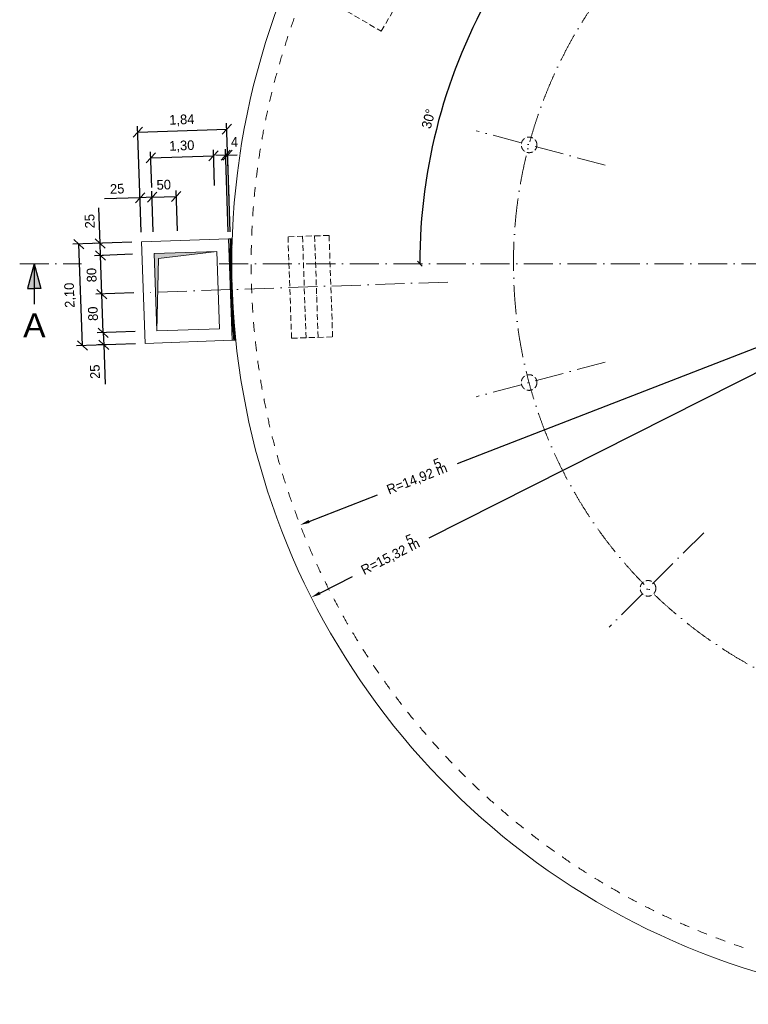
# Model space of a CAD drawing. Header units: millimetres. Extents: x -3395 to 5934498, y -177084 to 63013.
# Tile 29 of 121: x 170426 to 185495, y -99176 to -78802. Entities that reach past the tile are written whole.
import ezdxf

# ---------------------------------------------------------------- set-up
doc = ezdxf.new("R2010")
doc.units = ezdxf.units.MM
doc.linetypes.add('ACAD_ISO10W100', pattern=[18, 12, -3, 0, -3])
doc.linetypes.add('JIS_02_1.0', pattern=[2, 1, -1])
doc.layers.add('Bemaßung', color=7, linetype='Continuous', lineweight=9)
doc.layers.add('Beschriftung', color=7, linetype='Continuous', lineweight=9)
doc.styles.add('LBB3.5M1000', font='isocp.shx', dxfattribs={"height": 3.5})
doc.dimstyles.new('DIN', dxfattribs={"dimtxt": 2.5, "dimasz": 2.5, "dimexe": 1.25, "dimexo": 0.625, "dimtad": 1, "dimtih": 1, "dimdec": 4, "dimdsep": 46, "dimlunit": 6, "dimtxsty": 'Standard', "dimcen": 2.5, "dimadec": 0, "dimazin": 0, "dimtfac": 1, "dimtdec": 4, "dimtmove": 0, "dimatfit": 3, "dimfxl": 0, "dimtvp": 1, "dimtolj": 1, "dimtzin": 0, "dimarcsym": 0})

# ---------------------------------------------------------------- blocks, each defined once
blk = doc.blocks.new('_Oblique')
at = {"color": 0, "linetype": 'ByBlock', "lineweight": -2}
blk.add_line((-0.5, -0.5), (0.5, 0.5), dxfattribs=at)
blk = doc.blocks.new('*D194')
at = {"layer": 'Bemaßung', "color": 0, "lineweight": -2, "transparency": 16777216}
for p, q in [((172212, -85277), (172031, -85284)), ((172155, -85279), (172164, -85529)), ((172221, -85527), (172039, -85533)), ((172164, -85529), (172193, -86345))]:
    blk.add_line(p, q, dxfattribs=at)
at = {"layer": 'DEFPOINTS', "color": 0, "transparency": 16777216}
for p in [(172155, -85279), (173012, -85249), (173021, -85499)]:
    blk.add_point(p, dxfattribs=at)
at = {"layer": 'Bemaßung', "color": 0, "lineweight": -2, "transparency": 16777216, "xscale": 200, "yscale": 200, "zscale": 200}
for p, rotation in [((172155, -85279), 91.99999999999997), ((172164, -85529), 272)]:
    blk.add_blockref('_Oblique', p, dxfattribs=dict(at, rotation=rotation))
at = {"layer": 'Bemaßung', "color": 0, "transparency": 16777216, "insert": (171983, -86086), "char_height": 200, "attachment_point": 5, "rotation": 92}
blk.add_mtext('\\A1;25', dxfattribs=at)
blk = doc.blocks.new('*D195')
at = {"layer": 'Bemaßung', "color": 0, "lineweight": -2, "transparency": 16777216}
for p, q in [((172784, -84457), (172003, -84484)), ((172155, -85279), (172128, -84480)), ((172812, -85256), (172031, -85284))]:
    blk.add_line(p, q, dxfattribs=at)
at = {"layer": 'DEFPOINTS', "color": 0, "transparency": 16777216}
for p in [(172128, -84480), (172984, -84450), (173012, -85249)]:
    blk.add_point(p, dxfattribs=at)
at = {"layer": 'Bemaßung', "color": 0, "lineweight": -2, "transparency": 16777216, "xscale": 200, "yscale": 200, "zscale": 200}
for p, rotation in [((172128, -84480), 91.99999999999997), ((172155, -85279), 272)]:
    blk.add_blockref('_Oblique', p, dxfattribs=dict(at, rotation=rotation))
at = {"layer": 'Bemaßung', "color": 0, "transparency": 16777216, "insert": (171942, -84886), "char_height": 200, "attachment_point": 5, "rotation": 92}
blk.add_mtext('\\A1;80', dxfattribs=at)
blk = doc.blocks.new('*D196')
at = {"layer": 'Bemaßung', "color": 0, "lineweight": -2, "transparency": 16777216}
for p, q in [((172091, -83430), (172065, -82697)), ((172148, -83428), (171966, -83435)), ((172100, -83680), (172091, -83430)), ((172156, -83678), (171975, -83685))]:
    blk.add_line(p, q, dxfattribs=at)
at = {"layer": 'DEFPOINTS', "color": 0, "transparency": 16777216}
for p in [(172091, -83430), (172947, -83400), (172956, -83650)]:
    blk.add_point(p, dxfattribs=at)
at = {"layer": 'Bemaßung', "color": 0, "lineweight": -2, "transparency": 16777216, "xscale": 200, "yscale": 200, "zscale": 200}
for p, rotation in [((172091, -83430), 91.99999999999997), ((172100, -83680), 272)]:
    blk.add_blockref('_Oblique', p, dxfattribs=dict(at, rotation=rotation))
at = {"layer": 'Bemaßung', "color": 0, "transparency": 16777216, "insert": (171875, -82971), "char_height": 200, "attachment_point": 5, "rotation": 92}
blk.add_mtext('\\A1;25', dxfattribs=at)
blk = doc.blocks.new('*D200')
at = {"layer": 'Bemaßung', "color": 0, "lineweight": -2, "transparency": 16777216}
for p, q in [((172747, -83407), (171527, -83450)), ((171725, -85544), (171651, -83446)), ((172821, -85506), (171600, -85549))]:
    blk.add_line(p, q, dxfattribs=at)
at = {"layer": 'DEFPOINTS', "color": 0, "transparency": 16777216}
for p in [(171651, -83446), (172947, -83400), (173021, -85499)]:
    blk.add_point(p, dxfattribs=at)
at = {"layer": 'Bemaßung', "color": 0, "lineweight": -2, "transparency": 16777216, "xscale": 200, "yscale": 200, "zscale": 200}
for p, rotation in [((171651, -83446), 91.99999999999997), ((171725, -85544), 272)]:
    blk.add_blockref('_Oblique', p, dxfattribs=dict(at, rotation=rotation))
at = {"layer": 'Bemaßung', "color": 0, "transparency": 16777216, "insert": (171472, -84503), "char_height": 200, "attachment_point": 5, "rotation": 92}
blk.add_mtext('\\A1;2,10', dxfattribs=at)
blk = doc.blocks.new('*D197')
at = {"layer": 'Bemaßung', "color": 0, "lineweight": -2, "transparency": 16777216}
for p, q in [((172756, -83657), (171975, -83685)), ((172128, -84480), (172100, -83680)), ((172784, -84457), (172003, -84484))]:
    blk.add_line(p, q, dxfattribs=at)
at = {"layer": 'DEFPOINTS', "color": 0, "transparency": 16777216}
for p in [(172100, -83680), (172956, -83650), (172984, -84450)]:
    blk.add_point(p, dxfattribs=at)
at = {"layer": 'Bemaßung', "color": 0, "lineweight": -2, "transparency": 16777216, "xscale": 200, "yscale": 200, "zscale": 200}
for p, rotation in [((172100, -83680), 91.99999999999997), ((172128, -84480), 272)]:
    blk.add_blockref('_Oblique', p, dxfattribs=dict(at, rotation=rotation))
at = {"layer": 'Bemaßung', "color": 0, "transparency": 16777216, "insert": (171914, -84087), "char_height": 200, "attachment_point": 5, "rotation": 92}
blk.add_mtext('\\A1;80', dxfattribs=at)
blk = doc.blocks.new('*D203')
at = {"layer": 'Bemaßung', "color": 0, "lineweight": -2, "transparency": 16777216}
for p, q in [((190138, -83851), (179472, -87995)), ((176413, -89184), (177825, -88635))]:
    blk.add_line(p, q, dxfattribs=at)
at = {"layer": 'Bemaßung', "color": 0, "transparency": 16777216}
blk.add_solid([(176401, -89152), (176425, -89215), (176227, -89256)], dxfattribs=at)
at = {"layer": 'DEFPOINTS', "color": 0, "transparency": 16777216}
for p in [(190138, -83851), (176227, -89256)]:
    blk.add_point(p, dxfattribs=at)
at = {"layer": 'Bemaßung', "color": 0, "transparency": 16777216, "insert": (178648, -88315), "char_height": 200, "attachment_point": 5, "rotation": 21.2327}
blk.add_mtext('\\A1;R=14,92 m', dxfattribs=at)
blk = doc.blocks.new('*D204')
at = {"layer": 'Bemaßung', "color": 0, "lineweight": -2, "transparency": 16777216}
for p, q in [((190138, -83851), (178888, -89528)), ((176635, -90665), (177310, -90324))]:
    blk.add_line(p, q, dxfattribs=at)
at = {"layer": 'Bemaßung', "color": 0, "transparency": 16777216}
blk.add_solid([(176620, -90635), (176650, -90695), (176457, -90755)], dxfattribs=at)
at = {"layer": 'DEFPOINTS', "color": 0, "transparency": 16777216}
for p in [(190138, -83851), (176457, -90755)]:
    blk.add_point(p, dxfattribs=at)
at = {"layer": 'Bemaßung', "color": 0, "transparency": 16777216, "insert": (178099, -89926), "char_height": 200, "attachment_point": 5, "rotation": 26.7771}
blk.add_mtext('\\A1;R=15,32 m', dxfattribs=at)
blk = doc.blocks.new('*D243')
at = {"layer": 'Bemaßung', "color": 0, "lineweight": -2, "transparency": 16777216}
blk.add_arc((190138, -83851), 11437, 150, 180, dxfattribs=at)
at = {"layer": 'DEFPOINTS', "color": 0, "transparency": 16777216}
for p in [(176780, -76138), (180875, -78503), (179391, -79939), (172257, -83851), (204110, -83851)]:
    blk.add_point(p, dxfattribs=at)
at = {"layer": 'Bemaßung', "color": 0, "lineweight": -2, "transparency": 16777216, "xscale": 100, "yscale": 100, "zscale": 100}
for p, rotation in [((180234, -78132), 60.00000000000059), ((178702, -83851), 270)]:
    blk.add_blockref('_Oblique', p, dxfattribs=dict(at, rotation=rotation))
at = {"layer": 'Bemaßung', "color": 0, "transparency": 16777216, "insert": (178881, -80852), "char_height": 200, "attachment_point": 5, "rotation": 75.0835}
blk.add_mtext('\\A1;30°', dxfattribs=at)
blk = doc.blocks.new('*D290')
at = {"layer": 'Bemaßung', "color": 0, "lineweight": -2, "transparency": 16777216}
blk.add_arc((189849, -83861), 11437, 360, 30, dxfattribs=at)
at = {"layer": 'DEFPOINTS', "color": 0, "transparency": 16777216}
for p in [(203207, -76148), (199112, -78513), (200596, -79949), (175877, -83861), (207730, -83861)]:
    blk.add_point(p, dxfattribs=at)
at = {"layer": 'Bemaßung', "color": 0, "lineweight": -2, "transparency": 16777216, "xscale": 100, "yscale": 100, "zscale": 100}
for p, rotation in [((199753, -78143), 119.9999999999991), ((201285, -83861), 269.9999999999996)]:
    blk.add_blockref('_Oblique', p, dxfattribs=dict(at, rotation=rotation))
at = {"layer": 'Bemaßung', "color": 0, "transparency": 16777216, "insert": (201146, -80862), "char_height": 200, "attachment_point": 5, "rotation": 284.8665}
blk.add_mtext('\\A1;30°', dxfattribs=at)
blk = doc.blocks.new('*D731')
at = {"layer": 'Bemaßung', "color": 0, "lineweight": -2, "transparency": 16777216}
for p, q in [((172915, -82485), (172182, -82511)), ((172940, -83201), (172911, -82360)), ((173165, -82477), (172915, -82485)), ((173190, -83192), (173161, -82352))]:
    blk.add_line(p, q, dxfattribs=at)
at = {"layer": 'DEFPOINTS', "color": 0, "transparency": 16777216}
for p in [(173165, -82477), (172947, -83400), (173197, -83392)]:
    blk.add_point(p, dxfattribs=at)
at = {"layer": 'Bemaßung', "color": 0, "lineweight": -2, "transparency": 16777216, "xscale": 200, "yscale": 200, "zscale": 200}
for p, rotation in [((172915, -82485), 182), ((173165, -82477), 1.999999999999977)]:
    blk.add_blockref('_Oblique', p, dxfattribs=dict(at, rotation=rotation))
at = {"layer": 'Bemaßung', "color": 0, "transparency": 16777216, "insert": (172442, -82302), "char_height": 200, "attachment_point": 5, "rotation": 2}
blk.add_mtext('\\A1;25', dxfattribs=at)
blk = doc.blocks.new('*D732')
at = {"layer": 'Bemaßung', "color": 0, "lineweight": -2, "transparency": 16777216}
for p, q in [((173190, -83192), (173161, -82352)), ((173165, -82477), (173665, -82459)), ((173690, -83174), (173660, -82334))]:
    blk.add_line(p, q, dxfattribs=at)
at = {"layer": 'DEFPOINTS', "color": 0, "transparency": 16777216}
for p in [(173665, -82459), (173197, -83392), (173697, -83374)]:
    blk.add_point(p, dxfattribs=at)
at = {"layer": 'Bemaßung', "color": 0, "lineweight": -2, "transparency": 16777216, "xscale": 200, "yscale": 200, "zscale": 200}
for p, rotation in [((173165, -82477), 182), ((173665, -82459), 1.999999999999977)]:
    blk.add_blockref('_Oblique', p, dxfattribs=dict(at, rotation=rotation))
at = {"layer": 'Bemaßung', "color": 0, "transparency": 16777216, "insert": (173406, -82218), "char_height": 200, "attachment_point": 5, "rotation": 2}
blk.add_mtext('\\A1;50', dxfattribs=at)
blk = doc.blocks.new('*D733')
at = {"layer": 'Bemaßung', "color": 0, "lineweight": -2, "transparency": 16777216}
for p, q in [((174457, -82231), (174432, -81492)), ((173158, -82277), (173132, -81537)), ((173137, -81662), (174436, -81617))]:
    blk.add_line(p, q, dxfattribs=at)
at = {"layer": 'DEFPOINTS', "color": 0, "transparency": 16777216}
for p in [(174436, -81617), (173165, -82477), (174464, -82431)]:
    blk.add_point(p, dxfattribs=at)
at = {"layer": 'Bemaßung', "color": 0, "lineweight": -2, "transparency": 16777216, "xscale": 200, "yscale": 200, "zscale": 200}
for p, rotation in [((173137, -81662), 182), ((174436, -81617), 1.999999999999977)]:
    blk.add_blockref('_Oblique', p, dxfattribs=dict(at, rotation=rotation))
at = {"layer": 'Bemaßung', "color": 0, "transparency": 16777216, "insert": (173779, -81423), "char_height": 200, "attachment_point": 5, "rotation": 2}
blk.add_mtext('\\A1;1,30', dxfattribs=at)
blk = doc.blocks.new('*D734')
at = {"layer": 'Bemaßung', "color": 0, "lineweight": -2, "transparency": 16777216}
for p, q in [((172919, -82581), (172864, -81007)), ((172868, -81132), (174707, -81068)), ((174757, -82516), (174703, -80943))]:
    blk.add_line(p, q, dxfattribs=at)
at = {"layer": 'DEFPOINTS', "color": 0, "transparency": 16777216}
for p in [(174707, -81068), (174764, -82716), (172926, -82780)]:
    blk.add_point(p, dxfattribs=at)
at = {"layer": 'Bemaßung', "color": 0, "lineweight": -2, "transparency": 16777216, "xscale": 200, "yscale": 200, "zscale": 200}
for p, rotation in [((172868, -81132), 182), ((174707, -81068), 1.999999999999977)]:
    blk.add_blockref('_Oblique', p, dxfattribs=dict(at, rotation=rotation))
at = {"layer": 'Bemaßung', "color": 0, "transparency": 16777216, "insert": (173780, -80884), "char_height": 200, "attachment_point": 5, "rotation": 2}
blk.add_mtext('\\A1;1,84', dxfattribs=at)
blk = doc.blocks.new('*D735')
at = {"layer": 'Bemaßung', "color": 0, "lineweight": -2, "transparency": 16777216}
for p, q in [((174741, -83190), (174681, -81483)), ((174781, -83188), (174721, -81481)), ((174686, -81608), (174486, -81615)), ((174726, -81606), (174686, -81608)), ((174726, -81606), (174926, -81599))]:
    blk.add_line(p, q, dxfattribs=at)
at = {"layer": 'DEFPOINTS', "color": 0, "transparency": 16777216}
for p in [(174686, -81608), (174783, -84389), (174823, -84387)]:
    blk.add_point(p, dxfattribs=at)
at = {"layer": 'Bemaßung', "color": 0, "lineweight": -2, "transparency": 16777216, "xscale": 200, "yscale": 200, "zscale": 200}
for p, rotation in [((174686, -81608), 1.999999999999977), ((174726, -81606), 182)]:
    blk.add_blockref('_Oblique', p, dxfattribs=dict(at, rotation=rotation))
at = {"layer": 'Bemaßung', "color": 0, "transparency": 16777216, "insert": (174867, -81333), "char_height": 200, "attachment_point": 5, "rotation": 2}
blk.add_mtext('\\A1;4', dxfattribs=at)

msp = doc.modelspace()

# ---------------------------------------------------------------- hatches: boundary and pattern name
at = {"lineweight": 5}
h = msp.add_hatch(dxfattribs=at)
h.set_pattern_fill('NET3', color=0, scale=10)
h.set_pattern_definition([(2, (173023.86, -84448.445), (-1.10806, 31.73066), []), (62, (173023.86, -84448.445), (-28.0336, 14.9057), []), (122, (173023.86, -84448.445), (-26.92553, -16.82494), [])])
h.paths.add_polyline_path([(174822.12245, -83334.63546), (174782.05283, -83336.03472, 0.0083772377), (174773.42775, -83850.79137), (174813.42775, -83850.79137, -0.0084219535)])
h.paths.add_polyline_path([(174813.42775, -83850.79137), (174773.42775, -83850.79137, 0.0087268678), (174782.78769, -84387.02213), (174822.76333, -84385.62615, -0.0087268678)])
h.paths.add_polyline_path([(174822.76333, -84385.62615), (174782.78769, -84387.02213, 0.0170992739), (174855.32926, -85435.12895), (174895.39881, -85433.72969, -0.0171439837)])
h = msp.add_hatch(color=0)
h.dxf.hatch_style = 1
h.paths.add_polyline_path([(174505.02039, -83596.23434), (173205.81231, -83641.60369), (173233.73191, -84441.11635), (173279.90871, -84439.50382), (173295.74257, -83744.71499)])
h.paths.add_polyline_path([(173279.90871, -84439.50382), (173233.73191, -84441.11635), (173261.65151, -85240.62901)])
for points in [[(170726.17724, -83850.79137), (170588.93568, -84362.98385), (170726.17724, -84362.98385)], [(170726.17724, -83850.79137), (170726.17724, -84362.98385), (170863.41881, -84362.98385)]]:
    msp.add_hatch(color=256).paths.add_polyline_path(points)

# ---------------------------------------------------------------- linework, layer by layer
at = {"linetype": 'ACAD_ISO10W100', "lineweight": 18, "ltscale": 50}
for p, q in [((182534.94602, -81813.44458), (179865.73125, -81098.23063)), ((170426.17724, -83850.79137), (171702.74187, -83850.79137)), ((174554.08648, -83850.79137), (186006.29953, -83850.79137)), ((179281.73904, -84229.91529), (173023.85984, -84448.44525)), ((182534.94602, -85888.13815), (179865.73125, -86603.3521)), ((184572.29281, -89416.9263), (182618.29198, -91370.92714))]:
    msp.add_line(p, q, dxfattribs=at)
at = {"linetype": 'ACAD_ISO10W100', "lineweight": 5, "ltscale": 10}
for p, q in [((176275.21119, -83284.26553), (176348.50013, -85382.98627)), ((176525.05889, -83275.54066), (176598.34784, -85374.2614))]:
    msp.add_line(p, q, dxfattribs=at)
at = {"lineweight": 18, "ltscale": 10}
for p, q in [((174746.13021, -83337.28916), (174822.12245, -83334.63546)), ((174505.02039, -83596.23434), (173295.74257, -83744.71499)), ((173295.74257, -83744.71499), (173261.65151, -85240.62901)), ((174819.43216, -85436.3825), (174895.39881, -85433.72969))]:
    msp.add_line(p, q, dxfattribs=at)
for p, q in [((170726.17724, -83850.79137), (170588.93568, -84362.98385)), ((170726.17724, -83850.79137), (170726.17724, -84690.70534)), ((170726.17724, -83850.79137), (170863.41881, -84362.98385)), ((170588.93568, -84362.98385), (170726.17724, -84362.98385)), ((170863.41881, -84362.98385), (170726.17724, -84362.98385))]:
    msp.add_line(p, q)
at = {"linetype": 'ACAD_ISO10W100', "lineweight": 5, "ltscale": 10}
for points in [[(176259.72189, -78089.58285), (177905.17015, -79039.58285), (178305.17015, -78346.76253), (176659.72189, -77396.76253)], [(176048.68288, -85393.45612), (176898.16508, -85363.79155), (176824.87614, -83265.07081), (175975.39394, -83294.73538)]]:
    msp.add_lwpolyline(points, close=True, dxfattribs=at)
at = {"lineweight": 18, "ltscale": 10}
for points in [[(172947.23973, -83400.48086), (174746.14322, -83337.66176), (174819.43216, -85436.3825), (173020.52868, -85499.20159)], [(173205.81231, -83641.60369), (174505.02039, -83596.23434), (174560.85958, -85195.25967), (173261.65151, -85240.62901)]]:
    msp.add_lwpolyline(points, close=True, dxfattribs=at)
at = {"linetype": 'ACAD_ISO10W100', "lineweight": 18, "ltscale": 50}
msp.add_circle((190138.42775, -83850.79137), 9500, dxfattribs=at)
at = {"linetype": 'ACAD_ISO10W100', "lineweight": 18, "ltscale": 10}
for centre in [(180962.1324, -81392.01044), (180962.1324, -86309.57229), (183420.91333, -90568.30579)]:
    msp.add_circle(centre, 161.95, dxfattribs=at)
at = {"lineweight": 18, "ltscale": 10}
for radius, start, end in [(15325, 33.593264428, 180), (15365, 178.08012345, 185.918483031), (15325, 180, 321.451728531)]:
    msp.add_arc((190138.42775, -83850.79137), radius, start, end, dxfattribs=at)
at = {"linetype": 'JIS_02_1.0', "lineweight": 18, "ltscale": 200}
msp.add_arc((190138.42775, -83850.79137), 14925, 137.05540528, 251.667949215, dxfattribs=at)

# ---------------------------------------------------------------- texts
at = {"layer": 'Bemaßung', "char_height": 200, "attachment_point": 5, "rotation": 21.232674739}
for insert in [(179063.58914, -87984.65671), (178489.99396, -89557.95985)]:
    msp.add_mtext('\\A1;5', dxfattribs=dict(at, insert=insert))
at = {"layer": 'Beschriftung', "insert": (170496.8858, -84877.43655), "char_height": 500, "width": 335.8461916, "attachment_point": 1, "style": 'LBB3.5M1000'}
msp.add_mtext('{\\fArial|b0|i0|c0|p34;A}', dxfattribs=at)

# ---------------------------------------------------------------- dimensions: what is measured, and where the dimension line sits
at = {"layer": 'Bemaßung'}
for base, line1, line2, picture, middle in [((179391.42634, -79939.20275), ((180875.39068, -78502.77442), (176779.9859, -76138.29137)), ((172256.55187, -83850.79137), (204109.67293, -83850.79137)), '*D243', (178880.90154, -80851.92755)), ((200595.60582, -79949.3236), ((199111.64148, -78512.89528), (203207.04626, -76148.41222)), ((207730.48029, -83860.91222), (175877.35923, -83860.91222)), '*D290', (201145.73362, -80862.04841))]:
    dim = msp.add_angular_dim_2l(base=base, line1=line1, line2=line2, dimstyle='DIN', override={"dimscale": 100, "dimtxt": 2, "dimasz": 1, "dimgap": 0.5, "dimtih": 0, "dimblk1": 'Oblique', "dimblk2": 'Oblique', "dimsah": 1, "dimtmove": 2}, dxfattribs=at)
    dim.commit()
    dim.dimension.update_dxf_attribs({"geometry": picture, "text_midpoint": middle, "dimtype": 162})
for p1, p2, distance, text, override, picture, middle in [((172925.58825, -82780.46364), (174764.46738, -82716.24856), 1649.31264, '1,84', {"dimscale": 100, "dimtxt": 2, "dimasz": 2, "dimexo": 2, "dimgap": 1, "dimtih": 0, "dimblk1": 'Oblique', "dimblk2": 'Oblique', "dimsah": 1, "dimtmove": 2}, '*D734', (173779.90608, -80883.5135)), ((173165.12682, -82476.52356), (174464.33489, -82431.15422), 815.12604, '1,30', {"dimscale": 100, "dimtxt": 2, "dimasz": 2, "dimexo": 2, "dimgap": 1, "dimtih": 0, "dimblk1": 'Oblique', "dimblk2": 'Oblique', "dimsah": 1}, '*D733', (173778.72181, -81422.67472)), ((173020.52868, -85499.20159), (172947.23973, -83400.48086), 1296.59992, '2,10', {"dimscale": 100, "dimtxt": 2, "dimasz": 2, "dimexo": 2, "dimgap": 1, "dimtih": 0, "dimblk1": 'Oblique', "dimblk2": 'Oblique', "dimsah": 1, "dimtmove": 2}, '*D200', (171471.53946, -84502.65347))]:
    dim = msp.add_aligned_dim(p1=p1, p2=p2, distance=distance, text=text, dimstyle='DIN', override=override, dxfattribs=at)
    dim.commit()
    dim.dimension.update_dxf_attribs({"geometry": picture, "text_midpoint": middle})
for base, p1, p2, angle, text, override, picture, middle, dimtype in [((174685.73522, -81607.79985), (174822.82761, -84387.46386), (174782.85215, -84388.86464), 2, '4', {"dimscale": 100, "dimtxt": 2, "dimasz": 2, "dimexo": 12, "dimgap": 1, "dimtih": 0, "dimblk1": 'Oblique', "dimblk2": 'Oblique', "dimsah": 1, "dimtmove": 2}, '*D735', (174867.3486, -81333.39025), 160), ((173664.82223, -82459.07381), (173197.08744, -83391.75598), (173696.78285, -83374.30624), 2, '50', {"dimscale": 100, "dimtxt": 2, "dimasz": 2, "dimexo": 2, "dimgap": 1, "dimtih": 0, "dimblk1": 'Oblique', "dimblk2": 'Oblique', "dimsah": 1, "dimtmove": 2}, '*D732', (173406.24112, -82217.70677), 161), ((173165.12682, -82476.52356), (172947.23973, -83400.48086), (173197.08744, -83391.75598), 2, '25', {"dimscale": 100, "dimtxt": 2, "dimasz": 2, "dimexo": 2, "dimgap": 1, "dimtih": 0, "dimblk1": 'Oblique', "dimblk2": 'Oblique', "dimsah": 1}, '*D731', (172448.89673, -82501.53487), 160), ((172155.44257, -85279.25868), (173020.52868, -85499.20159), (173011.8038, -85249.35389), 272, '25', {"dimscale": 100, "dimtxt": 2, "dimasz": 2, "dimexo": 8, "dimgap": 1, "dimtih": 0, "dimblk1": 'Oblique', "dimblk2": 'Oblique', "dimsah": 1}, '*D194', (172183.36217, -86078.77134), 160)]:
    dim = msp.add_linear_dim(base=base, p1=p1, p2=p2, angle=angle, text=text, dimstyle='DIN', override=override, dxfattribs=at)
    dim.commit()
    dim.dimension.update_dxf_attribs({"geometry": picture, "text_midpoint": middle, "dimtype": dimtype})
for base, p1, p2, text, override, picture, middle in [((172090.87851, -83430.38565), (172955.96461, -83650.32856), (172947.23973, -83400.48086), '25', {"dimscale": 100, "dimtxt": 2, "dimasz": 2, "dimexo": 8, "dimgap": 1, "dimtih": 0, "dimblk1": 'Oblique', "dimblk2": 'Oblique', "dimsah": 1}, '*D196', (171874.71391, -82970.98316)), ((172099.60338, -83680.23336), (172983.8842, -84449.84123), (172955.96461, -83650.32856), '80', {"dimscale": 100, "dimtxt": 2, "dimasz": 2, "dimexo": 2, "dimgap": 1, "dimtih": 0, "dimblk1": 'Oblique', "dimblk2": 'Oblique', "dimsah": 1, "dimtmove": 2}, '*D197', (171913.68501, -84086.96959)), ((172127.52298, -84479.74602), (173011.8038, -85249.35389), (172983.8842, -84449.84123), '80', {"dimscale": 100, "dimtxt": 2, "dimasz": 2, "dimexo": 2, "dimgap": 1, "dimtih": 0, "dimblk1": 'Oblique', "dimblk2": 'Oblique', "dimsah": 1, "dimtmove": 2}, '*D195', (171941.60461, -84886.48225))]:
    dim = msp.add_linear_dim(base=base, p1=p1, p2=p2, angle=272, text=text, dimstyle='DIN', override=override, dxfattribs=at)
    dim.commit()
    dim.dimension.update_dxf_attribs({"geometry": picture, "text_midpoint": middle})
for mpoint, text, picture, middle in [((176226.57523, -89255.97263), 'R=14,92 m', '*D203', (178648.41966, -88315.01181)), ((176456.79397, -90755.03079), 'R=15,32 m', '*D204', (178098.98169, -89926.32441))]:
    dim = msp.add_radius_dim(center=(190138.42775, -83850.79137), mpoint=mpoint, text=text, dimstyle='DIN', override={"dimscale": 100, "dimtxt": 2, "dimasz": 2, "dimexo": 2, "dimgap": 1, "dimtih": 0, "dimblk1": 'Oblique', "dimsah": 1, "dimtmove": 2}, dxfattribs=at)
    dim.commit()
    dim.dimension.update_dxf_attribs({"geometry": picture, "text_midpoint": middle, "dimtype": 164})

doc.saveas('drawing.dxf')
